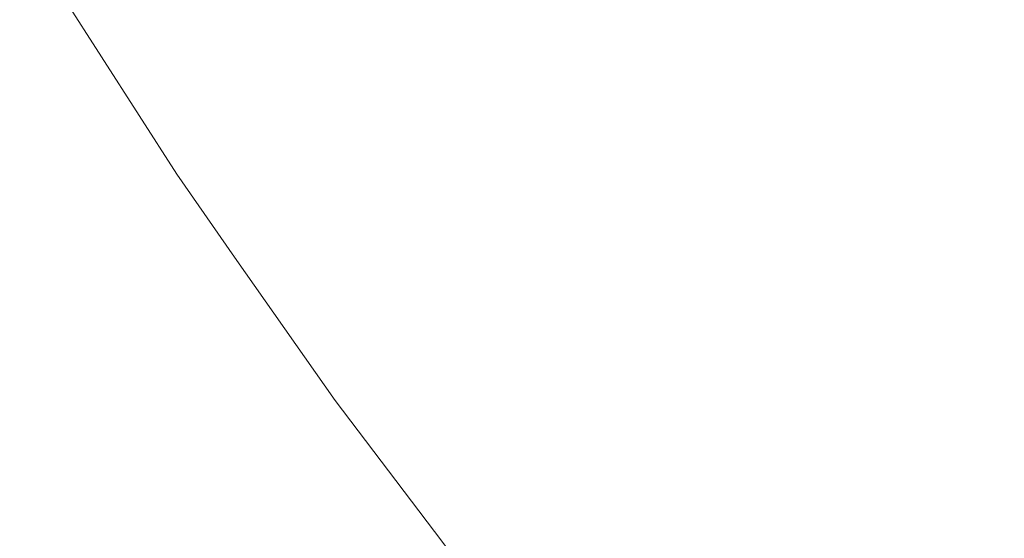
# Model space of a CAD drawing. Header units: centimetres. Extents: x -21.6 to 22.7, y 3.4 to 5.2.
# Tile 13 of 256: x -21.57034 to -21.55636, y 3.43226 to 3.43962. Entities that reach past the tile are written whole.
import ezdxf

# ---------------------------------------------------------------- set-up
doc = ezdxf.new("R2010")
doc.units = ezdxf.units.CM
doc.header["$LTSCALE"] = 2.54
doc.layers.add('Lucido design-1', color=7, linetype='Continuous')

# ---------------------------------------------------------------- blocks, each defined once
blk = doc.blocks.new('Gruppo-4-1')
at = {"color": 7, "linetype": 'Continuous', "lineweight": 9}
for points, invisible_edges in [([(-21.560962, 3.439506, -1872.276499), (-21.560207, 3.440303, -1872.273762), (-21.561471, 3.442083, -1872.273762), (-21.562243, 3.441311, -1872.276499)], 15), ([(-21.560962, 3.439506, -1872.954529), (-21.562243, 3.441311, -1872.954529), (-21.561471, 3.442083, -1872.957266), (-21.560207, 3.440303, -1872.957266)], 15), ([(-21.558107, 3.439411, -1872.27108), (-21.557283, 3.440328, -1872.268455), (-21.558563, 3.442038, -1872.268455), (-21.559406, 3.441147, -1872.27108)], 15), ([(-21.558563, 3.442038, -1872.962573), (-21.557283, 3.440328, -1872.962573), (-21.558107, 3.439411, -1872.959948), (-21.559406, 3.441147, -1872.959948)], 15), ([(-21.564897, 3.441776, -1872.282125), (-21.565531, 3.441174, -1872.285009), (-21.564261, 3.43929, -1872.285009), (-21.56364, 3.439912, -1872.282125)], 15), ([(-21.564897, 3.441776, -1872.948903), (-21.56364, 3.439912, -1872.948903), (-21.564261, 3.43929, -1872.946019), (-21.565531, 3.441174, -1872.946019)], 15), ([(-21.568342, 3.441631, -1872.293898), (-21.568756, 3.441258, -1872.296927), (-21.567503, 3.439299, -1872.296927), (-21.567097, 3.439684, -1872.293898)], 15), ([(-21.567503, 3.439299, -1872.934101), (-21.568756, 3.441258, -1872.934101), (-21.568342, 3.441631, -1872.93713), (-21.567097, 3.439684, -1872.93713)], 15), ([(-21.562243, 3.441311, -1872.276499), (-21.562967, 3.440586, -1872.279288), (-21.56167, 3.43876, -1872.279288), (-21.560962, 3.439506, -1872.276499)], 15), ([(-21.56167, 3.43876, -1872.95174), (-21.562967, 3.440586, -1872.95174), (-21.562243, 3.441311, -1872.954529), (-21.560962, 3.439506, -1872.954529)], 15), ([(-21.556418, 3.441289, -1872.26589), (-21.557283, 3.440328, -1872.268455), (-21.555951, 3.438639, -1872.268455), (-21.555108, 3.439628, -1872.26589)], 15), ([(-21.555951, 3.438639, -1872.962573), (-21.557283, 3.440328, -1872.962573), (-21.556418, 3.441289, -1872.965138), (-21.555108, 3.439628, -1872.965138)], 15), ([(-21.567848, 3.438971, -1872.299984), (-21.567503, 3.439299, -1872.296927), (-21.568756, 3.441258, -1872.296927), (-21.569108, 3.44094, -1872.299984)], 15), ([(-21.567848, 3.438971, -1872.931044), (-21.569108, 3.44094, -1872.931044), (-21.568756, 3.441258, -1872.934101), (-21.567503, 3.439299, -1872.934101)], 15), ([(-21.564828, 3.438722, -1872.287934), (-21.564261, 3.43929, -1872.285009), (-21.565531, 3.441174, -1872.285009), (-21.56611, 3.440623, -1872.287934)], 15), ([(-21.565531, 3.441174, -1872.946019), (-21.564261, 3.43929, -1872.946019), (-21.564828, 3.438722, -1872.943094), (-21.56611, 3.440623, -1872.943094)], 15), ([(-21.559406, 3.441147, -1872.27108), (-21.560207, 3.440303, -1872.273762), (-21.558889, 3.438542, -1872.273762), (-21.558107, 3.439411, -1872.27108)], 15), ([(-21.559406, 3.441147, -1872.959948), (-21.558107, 3.439411, -1872.959948), (-21.558889, 3.438542, -1872.957266), (-21.560207, 3.440303, -1872.957266)], 15), ([(-21.570345, 3.440908, -1872.915514), (-21.568114, 3.437427, -1872.915514), (-21.568114, 3.437427, -1872.315514), (-21.569903, 3.440219, -1872.315514)], 10), ([(-21.568114, 3.437427, -1872.915514), (-21.570345, 3.440908, -1872.915514), (-21.569882, 3.440241, -1872.918638), (-21.568607, 3.438249, -1872.918638)], 14), ([(-21.569108, 3.44094, -1872.299984), (-21.569397, 3.440679, -1872.303063), (-21.568132, 3.438701, -1872.303063), (-21.567848, 3.438971, -1872.299984)], 15), ([(-21.568132, 3.438701, -1872.927965), (-21.569397, 3.440679, -1872.927965), (-21.569108, 3.44094, -1872.931044), (-21.567848, 3.438971, -1872.931044)], 15), ([(-21.568353, 3.438491, -1872.30616), (-21.568132, 3.438701, -1872.303063), (-21.569397, 3.440679, -1872.303063), (-21.569623, 3.440475, -1872.30616)], 15), ([(-21.568353, 3.438491, -1872.924868), (-21.569623, 3.440475, -1872.924868), (-21.569397, 3.440679, -1872.927965), (-21.568132, 3.438701, -1872.927965)], 15), ([(-21.56611, 3.440623, -1872.287934), (-21.566632, 3.440126, -1872.290899), (-21.56534, 3.438209, -1872.290899), (-21.564828, 3.438722, -1872.287934)], 15), ([(-21.56611, 3.440623, -1872.943094), (-21.564828, 3.438722, -1872.943094), (-21.56534, 3.438209, -1872.940129), (-21.566632, 3.440126, -1872.940129)], 15), ([(-21.562328, 3.438065, -1872.282125), (-21.56167, 3.43876, -1872.279288), (-21.562967, 3.440586, -1872.279288), (-21.56364, 3.439912, -1872.282125)], 15), ([(-21.562328, 3.438065, -1872.948903), (-21.56364, 3.439912, -1872.948903), (-21.562967, 3.440586, -1872.95174), (-21.56167, 3.43876, -1872.95174)], 15), ([(-21.569623, 3.440475, -1872.30616), (-21.569785, 3.440329, -1872.30927), (-21.568512, 3.43834, -1872.30927), (-21.568353, 3.438491, -1872.30616)], 15), ([(-21.568512, 3.43834, -1872.921758), (-21.569785, 3.440329, -1872.921758), (-21.569623, 3.440475, -1872.924868), (-21.568353, 3.438491, -1872.924868)], 15), ([(-21.568607, 3.438249, -1872.31239), (-21.568512, 3.43834, -1872.30927), (-21.569785, 3.440329, -1872.30927), (-21.569882, 3.440241, -1872.31239)], 15), ([(-21.568607, 3.438249, -1872.918638), (-21.569882, 3.440241, -1872.918638), (-21.569785, 3.440329, -1872.921758), (-21.568512, 3.43834, -1872.921758)], 15), ([(-21.559627, 3.437722, -1872.276499), (-21.558889, 3.438542, -1872.273762), (-21.560207, 3.440303, -1872.273762), (-21.560962, 3.439506, -1872.276499)], 15), ([(-21.560207, 3.440303, -1872.957266), (-21.558889, 3.438542, -1872.957266), (-21.559627, 3.437722, -1872.954529), (-21.560962, 3.439506, -1872.954529)], 15), ([(-21.556755, 3.437697, -1872.27108), (-21.555951, 3.438639, -1872.268455), (-21.557283, 3.440328, -1872.268455), (-21.558107, 3.439411, -1872.27108)], 15), ([(-21.556755, 3.437697, -1872.959948), (-21.558107, 3.439411, -1872.959948), (-21.557283, 3.440328, -1872.962573), (-21.555951, 3.438639, -1872.962573)], 15), ([(-21.569882, 3.440241, -1872.31239), (-21.569903, 3.440219, -1872.315514), (-21.568114, 3.437427, -1872.315514), (-21.568607, 3.438249, -1872.31239)], 13), ([(-21.565796, 3.437753, -1872.293898), (-21.56534, 3.438209, -1872.290899), (-21.566632, 3.440126, -1872.290899), (-21.567097, 3.439684, -1872.293898)], 15), ([(-21.566632, 3.440126, -1872.940129), (-21.56534, 3.438209, -1872.940129), (-21.565796, 3.437753, -1872.93713), (-21.567097, 3.439684, -1872.93713)], 15), ([(-21.56364, 3.439912, -1872.282125), (-21.564261, 3.43929, -1872.285009), (-21.562936, 3.437424, -1872.285009), (-21.562328, 3.438065, -1872.282125)], 15), ([(-21.562936, 3.437424, -1872.946019), (-21.564261, 3.43929, -1872.946019), (-21.56364, 3.439912, -1872.948903), (-21.562328, 3.438065, -1872.948903)], 15), ([(-21.567097, 3.439684, -1872.293898), (-21.567503, 3.439299, -1872.296927), (-21.566193, 3.437356, -1872.296927), (-21.565796, 3.437753, -1872.293898)], 15), ([(-21.567097, 3.439684, -1872.93713), (-21.565796, 3.437753, -1872.93713), (-21.566193, 3.437356, -1872.934101), (-21.567503, 3.439299, -1872.934101)], 15), ([(-21.560962, 3.439506, -1872.276499), (-21.56167, 3.43876, -1872.279288), (-21.560318, 3.436953, -1872.279288), (-21.559627, 3.437722, -1872.276499)], 15), ([(-21.560962, 3.439506, -1872.954529), (-21.559627, 3.437722, -1872.954529), (-21.560318, 3.436953, -1872.95174), (-21.56167, 3.43876, -1872.95174)], 15), ([(-21.558107, 3.439411, -1872.27108), (-21.558889, 3.438542, -1872.273762), (-21.557518, 3.436803, -1872.273762), (-21.556755, 3.437697, -1872.27108)], 15), ([(-21.557518, 3.436803, -1872.957266), (-21.558889, 3.438542, -1872.957266), (-21.558107, 3.439411, -1872.959948), (-21.556755, 3.437697, -1872.959948)], 15), ([(-21.566531, 3.437017, -1872.299984), (-21.566193, 3.437356, -1872.296927), (-21.567503, 3.439299, -1872.296927), (-21.567848, 3.438971, -1872.299984)], 15), ([(-21.567503, 3.439299, -1872.934101), (-21.566193, 3.437356, -1872.934101), (-21.566531, 3.437017, -1872.931044), (-21.567848, 3.438971, -1872.931044)], 15), ([(-21.563491, 3.436838, -1872.287934), (-21.562936, 3.437424, -1872.285009), (-21.564261, 3.43929, -1872.285009), (-21.564828, 3.438722, -1872.287934)], 15), ([(-21.563491, 3.436838, -1872.943094), (-21.564828, 3.438722, -1872.943094), (-21.564261, 3.43929, -1872.946019), (-21.562936, 3.437424, -1872.946019)], 15), ([(-21.567848, 3.438971, -1872.299984), (-21.568132, 3.438701, -1872.303063), (-21.566809, 3.436739, -1872.303063), (-21.566531, 3.437017, -1872.299984)], 15), ([(-21.567848, 3.438971, -1872.931044), (-21.566531, 3.437017, -1872.931044), (-21.566809, 3.436739, -1872.927965), (-21.568132, 3.438701, -1872.927965)], 15), ([(-21.560961, 3.436238, -1872.282125), (-21.560318, 3.436953, -1872.279288), (-21.56167, 3.43876, -1872.279288), (-21.562328, 3.438065, -1872.282125)], 15), ([(-21.56167, 3.43876, -1872.95174), (-21.560318, 3.436953, -1872.95174), (-21.560961, 3.436238, -1872.948903), (-21.562328, 3.438065, -1872.948903)], 15), ([(-21.567026, 3.436521, -1872.30616), (-21.566809, 3.436739, -1872.303063), (-21.568132, 3.438701, -1872.303063), (-21.568353, 3.438491, -1872.30616)], 15), ([(-21.568132, 3.438701, -1872.927965), (-21.566809, 3.436739, -1872.927965), (-21.567026, 3.436521, -1872.924868), (-21.568353, 3.438491, -1872.924868)], 15), ([(-21.564828, 3.438722, -1872.287934), (-21.56534, 3.438209, -1872.290899), (-21.563992, 3.43631, -1872.290899), (-21.563491, 3.436838, -1872.287934)], 15), ([(-21.563992, 3.43631, -1872.940129), (-21.56534, 3.438209, -1872.940129), (-21.564828, 3.438722, -1872.943094), (-21.563491, 3.436838, -1872.943094)], 15), ([(-21.555351, 3.436008, -1872.27108), (-21.554568, 3.436975, -1872.268455), (-21.555951, 3.438639, -1872.268455), (-21.556755, 3.437697, -1872.27108)], 15), ([(-21.555951, 3.438639, -1872.962573), (-21.554568, 3.436975, -1872.962573), (-21.555351, 3.436008, -1872.959948), (-21.556755, 3.437697, -1872.959948)], 15), ([(-21.568353, 3.438491, -1872.30616), (-21.568512, 3.43834, -1872.30927), (-21.567181, 3.436366, -1872.30927), (-21.567026, 3.436521, -1872.30616)], 15), ([(-21.568353, 3.438491, -1872.924868), (-21.567026, 3.436521, -1872.924868), (-21.567181, 3.436366, -1872.921758), (-21.568512, 3.43834, -1872.921758)], 15), ([(-21.558237, 3.43596, -1872.276499), (-21.557518, 3.436803, -1872.273762), (-21.558889, 3.438542, -1872.273762), (-21.559627, 3.437722, -1872.276499)], 15), ([(-21.558237, 3.43596, -1872.954529), (-21.559627, 3.437722, -1872.954529), (-21.558889, 3.438542, -1872.957266), (-21.557518, 3.436803, -1872.957266)], 15), ([(-21.567275, 3.436272, -1872.31239), (-21.567181, 3.436366, -1872.30927), (-21.568512, 3.43834, -1872.30927), (-21.568607, 3.438249, -1872.31239)], 15), ([(-21.568512, 3.43834, -1872.921758), (-21.567181, 3.436366, -1872.921758), (-21.567275, 3.436272, -1872.918638), (-21.568607, 3.438249, -1872.918638)], 15), ([(-21.567275, 3.436272, -1872.31239), (-21.568607, 3.438249, -1872.31239), (-21.568114, 3.437427, -1872.315514)], 11), ([(-21.568114, 3.437427, -1872.915514), (-21.568607, 3.438249, -1872.918638), (-21.567275, 3.436272, -1872.918638)], 11), ([(-21.564437, 3.43584, -1872.293898), (-21.563992, 3.43631, -1872.290899), (-21.56534, 3.438209, -1872.290899), (-21.565796, 3.437753, -1872.293898)], 15), ([(-21.564437, 3.43584, -1872.93713), (-21.565796, 3.437753, -1872.93713), (-21.56534, 3.438209, -1872.940129), (-21.563992, 3.43631, -1872.940129)], 15), ([(-21.562328, 3.438065, -1872.282125), (-21.562936, 3.437424, -1872.285009), (-21.561555, 3.435578, -1872.285009), (-21.560961, 3.436238, -1872.282125)], 15), ([(-21.562328, 3.438065, -1872.948903), (-21.560961, 3.436238, -1872.948903), (-21.561555, 3.435578, -1872.946019), (-21.562936, 3.437424, -1872.946019)], 15), ([(-21.565796, 3.437753, -1872.293898), (-21.566193, 3.437356, -1872.296927), (-21.564826, 3.43543, -1872.296927), (-21.564437, 3.43584, -1872.293898)], 15), ([(-21.564826, 3.43543, -1872.934101), (-21.566193, 3.437356, -1872.934101), (-21.565796, 3.437753, -1872.93713), (-21.564437, 3.43584, -1872.93713)], 15), ([(-21.559627, 3.437722, -1872.276499), (-21.560318, 3.436953, -1872.279288), (-21.558912, 3.43517, -1872.279288), (-21.558237, 3.43596, -1872.276499)], 15), ([(-21.558912, 3.43517, -1872.95174), (-21.560318, 3.436953, -1872.95174), (-21.559627, 3.437722, -1872.954529), (-21.558237, 3.43596, -1872.954529)], 15), ([(-21.556755, 3.437697, -1872.27108), (-21.557518, 3.436803, -1872.273762), (-21.556093, 3.43509, -1872.273762), (-21.555351, 3.436008, -1872.27108)], 15), ([(-21.556755, 3.437697, -1872.959948), (-21.555351, 3.436008, -1872.959948), (-21.556093, 3.43509, -1872.957266), (-21.557518, 3.436803, -1872.957266)], 15), ([(-21.568114, 3.437427, -1872.315514), (-21.567291, 3.436251, -1872.315514), (-21.567275, 3.436272, -1872.31239)], 10), ([(-21.567291, 3.436251, -1872.315514), (-21.568114, 3.437427, -1872.315514), (-21.568114, 3.437427, -1872.915514), (-21.567291, 3.436251, -1872.915514)], 10), ([(-21.567275, 3.436272, -1872.918638), (-21.567291, 3.436251, -1872.915514), (-21.568114, 3.437427, -1872.915514)], 9), ([(-21.565156, 3.435081, -1872.299984), (-21.564826, 3.43543, -1872.296927), (-21.566193, 3.437356, -1872.296927), (-21.566531, 3.437017, -1872.299984)], 15), ([(-21.565156, 3.435081, -1872.931044), (-21.566531, 3.437017, -1872.931044), (-21.566193, 3.437356, -1872.934101), (-21.564826, 3.43543, -1872.934101)], 15), ([(-21.562097, 3.434975, -1872.287934), (-21.561555, 3.435578, -1872.285009), (-21.562936, 3.437424, -1872.285009), (-21.563491, 3.436838, -1872.287934)], 15), ([(-21.562936, 3.437424, -1872.946019), (-21.561555, 3.435578, -1872.946019), (-21.562097, 3.434975, -1872.943094), (-21.563491, 3.436838, -1872.943094)], 15), ([(-21.566531, 3.437017, -1872.299984), (-21.566809, 3.436739, -1872.303063), (-21.565428, 3.434794, -1872.303063), (-21.565156, 3.435081, -1872.299984)], 15), ([(-21.565428, 3.434794, -1872.927965), (-21.566809, 3.436739, -1872.927965), (-21.566531, 3.437017, -1872.931044), (-21.565156, 3.435081, -1872.931044)], 15), ([(-21.559539, 3.434434, -1872.282125), (-21.558912, 3.43517, -1872.279288), (-21.560318, 3.436953, -1872.279288), (-21.560961, 3.436238, -1872.282125)], 15), ([(-21.559539, 3.434434, -1872.948903), (-21.560961, 3.436238, -1872.948903), (-21.560318, 3.436953, -1872.95174), (-21.558912, 3.43517, -1872.95174)], 15), ([(-21.563491, 3.436838, -1872.287934), (-21.563992, 3.43631, -1872.290899), (-21.562586, 3.434431, -1872.290899), (-21.562097, 3.434975, -1872.287934)], 15), ([(-21.563491, 3.436838, -1872.943094), (-21.562097, 3.434975, -1872.943094), (-21.562586, 3.434431, -1872.940129), (-21.563992, 3.43631, -1872.940129)], 15), ([(-21.556793, 3.434224, -1872.276499), (-21.556093, 3.43509, -1872.273762), (-21.557518, 3.436803, -1872.273762), (-21.558237, 3.43596, -1872.276499)], 15), ([(-21.557518, 3.436803, -1872.957266), (-21.556093, 3.43509, -1872.957266), (-21.556793, 3.434224, -1872.954529), (-21.558237, 3.43596, -1872.954529)], 15), ([(-21.56564, 3.43457, -1872.30616), (-21.565428, 3.434794, -1872.303063), (-21.566809, 3.436739, -1872.303063), (-21.567026, 3.436521, -1872.30616)], 15), ([(-21.56564, 3.43457, -1872.924868), (-21.567026, 3.436521, -1872.924868), (-21.566809, 3.436739, -1872.927965), (-21.565428, 3.434794, -1872.927965)], 15), ([(-21.567026, 3.436521, -1872.30616), (-21.567181, 3.436366, -1872.30927), (-21.565793, 3.43441, -1872.30927), (-21.56564, 3.43457, -1872.30616)], 15), ([(-21.565793, 3.43441, -1872.921758), (-21.567181, 3.436366, -1872.921758), (-21.567026, 3.436521, -1872.924868), (-21.56564, 3.43457, -1872.924868)], 15), ([(-21.567275, 3.436272, -1872.31239), (-21.567291, 3.436251, -1872.315514), (-21.565864, 3.434212, -1872.315514), (-21.565884, 3.434313, -1872.31239)], 13), ([(-21.565864, 3.434212, -1872.915514), (-21.567291, 3.436251, -1872.915514), (-21.567275, 3.436272, -1872.918638), (-21.565884, 3.434313, -1872.918638)], 14), ([(-21.567291, 3.436251, -1872.915514), (-21.565864, 3.434212, -1872.915514), (-21.565864, 3.434212, -1872.315514), (-21.567291, 3.436251, -1872.315514)], 10), ([(-21.565884, 3.434313, -1872.31239), (-21.565793, 3.43441, -1872.30927), (-21.567181, 3.436366, -1872.30927), (-21.567275, 3.436272, -1872.31239)], 15), ([(-21.565884, 3.434313, -1872.918638), (-21.567275, 3.436272, -1872.918638), (-21.567181, 3.436366, -1872.921758), (-21.565793, 3.43441, -1872.921758)], 15), ([(-21.563021, 3.433948, -1872.293898), (-21.562586, 3.434431, -1872.290899), (-21.563992, 3.43631, -1872.290899), (-21.564437, 3.43584, -1872.293898)], 15), ([(-21.563992, 3.43631, -1872.940129), (-21.562586, 3.434431, -1872.940129), (-21.563021, 3.433948, -1872.93713), (-21.564437, 3.43584, -1872.93713)], 15), ([(-21.560961, 3.436238, -1872.282125), (-21.561555, 3.435578, -1872.285009), (-21.560118, 3.433756, -1872.285009), (-21.559539, 3.434434, -1872.282125)], 15), ([(-21.560118, 3.433756, -1872.946019), (-21.561555, 3.435578, -1872.946019), (-21.560961, 3.436238, -1872.948903), (-21.559539, 3.434434, -1872.948903)], 15), ([(-21.558237, 3.43596, -1872.276499), (-21.558912, 3.43517, -1872.279288), (-21.55745, 3.433412, -1872.279288), (-21.556793, 3.434224, -1872.276499)], 15), ([(-21.558237, 3.43596, -1872.954529), (-21.556793, 3.434224, -1872.954529), (-21.55745, 3.433412, -1872.95174), (-21.558912, 3.43517, -1872.95174)], 15), ([(-21.564437, 3.43584, -1872.293898), (-21.564826, 3.43543, -1872.296927), (-21.563401, 3.433526, -1872.296927), (-21.563021, 3.433948, -1872.293898)], 15), ([(-21.564437, 3.43584, -1872.93713), (-21.563021, 3.433948, -1872.93713), (-21.563401, 3.433526, -1872.934101), (-21.564826, 3.43543, -1872.934101)], 15), ([(-21.560646, 3.433136, -1872.287934), (-21.560118, 3.433756, -1872.285009), (-21.561555, 3.435578, -1872.285009), (-21.562097, 3.434975, -1872.287934)], 15), ([(-21.560646, 3.433136, -1872.943094), (-21.562097, 3.434975, -1872.943094), (-21.561555, 3.435578, -1872.946019), (-21.560118, 3.433756, -1872.946019)], 15), ([(-21.563724, 3.433167, -1872.299984), (-21.563401, 3.433526, -1872.296927), (-21.564826, 3.43543, -1872.296927), (-21.565156, 3.435081, -1872.299984)], 15), ([(-21.564826, 3.43543, -1872.934101), (-21.563401, 3.433526, -1872.934101), (-21.563724, 3.433167, -1872.931044), (-21.565156, 3.435081, -1872.931044)], 15), ([(-21.558061, 3.432657, -1872.282125), (-21.55745, 3.433412, -1872.279288), (-21.558912, 3.43517, -1872.279288), (-21.559539, 3.434434, -1872.282125)], 15), ([(-21.558912, 3.43517, -1872.95174), (-21.55745, 3.433412, -1872.95174), (-21.558061, 3.432657, -1872.948903), (-21.559539, 3.434434, -1872.948903)], 15), ([(-21.565156, 3.435081, -1872.299984), (-21.565428, 3.434794, -1872.303063), (-21.563989, 3.432871, -1872.303063), (-21.563724, 3.433167, -1872.299984)], 15), ([(-21.565156, 3.435081, -1872.931044), (-21.563724, 3.433167, -1872.931044), (-21.563989, 3.432871, -1872.927965), (-21.565428, 3.434794, -1872.927965)], 15), ([(-21.562097, 3.434975, -1872.287934), (-21.562586, 3.434431, -1872.290899), (-21.561124, 3.432577, -1872.290899), (-21.560646, 3.433136, -1872.287934)], 15), ([(-21.561124, 3.432577, -1872.940129), (-21.562586, 3.434431, -1872.940129), (-21.562097, 3.434975, -1872.943094), (-21.560646, 3.433136, -1872.943094)], 15), ([(-21.555295, 3.432516, -1872.276499), (-21.554614, 3.433404, -1872.273762), (-21.556093, 3.43509, -1872.273762), (-21.556793, 3.434224, -1872.276499)], 15), ([(-21.555295, 3.432516, -1872.954529), (-21.556793, 3.434224, -1872.954529), (-21.556093, 3.43509, -1872.957266), (-21.554614, 3.433404, -1872.957266)], 15), ([(-21.564197, 3.432641, -1872.30616), (-21.563989, 3.432871, -1872.303063), (-21.565428, 3.434794, -1872.303063), (-21.56564, 3.43457, -1872.30616)], 15), ([(-21.565428, 3.434794, -1872.927965), (-21.563989, 3.432871, -1872.927965), (-21.564197, 3.432641, -1872.924868), (-21.56564, 3.43457, -1872.924868)], 15), ([(-21.56564, 3.43457, -1872.30616), (-21.565793, 3.43441, -1872.30927), (-21.564345, 3.432476, -1872.30927), (-21.564197, 3.432641, -1872.30616)], 15), ([(-21.56564, 3.43457, -1872.924868), (-21.564197, 3.432641, -1872.924868), (-21.564345, 3.432476, -1872.921758), (-21.565793, 3.43441, -1872.921758)], 15), ([(-21.561548, 3.432079, -1872.293898), (-21.561124, 3.432577, -1872.290899), (-21.562586, 3.434431, -1872.290899), (-21.563021, 3.433948, -1872.293898)], 15), ([(-21.561548, 3.432079, -1872.93713), (-21.563021, 3.433948, -1872.93713), (-21.562586, 3.434431, -1872.940129), (-21.561124, 3.432577, -1872.940129)], 15), ([(-21.559539, 3.434434, -1872.282125), (-21.560118, 3.433756, -1872.285009), (-21.558624, 3.43196, -1872.285009), (-21.558061, 3.432657, -1872.282125)], 15), ([(-21.559539, 3.434434, -1872.948903), (-21.558061, 3.432657, -1872.948903), (-21.558624, 3.43196, -1872.946019), (-21.560118, 3.433756, -1872.946019)], 15), ([(-21.564435, 3.432376, -1872.31239), (-21.564345, 3.432476, -1872.30927), (-21.565793, 3.43441, -1872.30927), (-21.565884, 3.434313, -1872.31239)], 15), ([(-21.565793, 3.43441, -1872.921758), (-21.564345, 3.432476, -1872.921758), (-21.564435, 3.432376, -1872.918638), (-21.565884, 3.434313, -1872.918638)], 15), ([(-21.565884, 3.434313, -1872.31239), (-21.565864, 3.434212, -1872.315514), (-21.56445, 3.432354, -1872.315514), (-21.564435, 3.432376, -1872.31239)], 13), ([(-21.565884, 3.434313, -1872.918638), (-21.564435, 3.432376, -1872.918638), (-21.56445, 3.432354, -1872.915514), (-21.565864, 3.434212, -1872.915514)], 11), ([(-21.56445, 3.432354, -1872.315514), (-21.565864, 3.434212, -1872.315514), (-21.565864, 3.434212, -1872.915514), (-21.56445, 3.432354, -1872.915514)], 10), ([(-21.556793, 3.434224, -1872.276499), (-21.55745, 3.433412, -1872.279288), (-21.555933, 3.431683, -1872.279288), (-21.555295, 3.432516, -1872.276499)], 15), ([(-21.555933, 3.431683, -1872.95174), (-21.55745, 3.433412, -1872.95174), (-21.556793, 3.434224, -1872.954529), (-21.555295, 3.432516, -1872.954529)], 15), ([(-21.563021, 3.433948, -1872.293898), (-21.563401, 3.433526, -1872.296927), (-21.561918, 3.431646, -1872.296927), (-21.561548, 3.432079, -1872.293898)], 15), ([(-21.561918, 3.431646, -1872.934101), (-21.563401, 3.433526, -1872.934101), (-21.563021, 3.433948, -1872.93713), (-21.561548, 3.432079, -1872.93713)], 15), ([(-21.559139, 3.431324, -1872.287934), (-21.558624, 3.43196, -1872.285009), (-21.560118, 3.433756, -1872.285009), (-21.560646, 3.433136, -1872.287934)], 15), ([(-21.560118, 3.433756, -1872.946019), (-21.558624, 3.43196, -1872.946019), (-21.559139, 3.431324, -1872.943094), (-21.560646, 3.433136, -1872.943094)], 15), ([(-21.562233, 3.431276, -1872.299984), (-21.561918, 3.431646, -1872.296927), (-21.563401, 3.433526, -1872.296927), (-21.563724, 3.433167, -1872.299984)], 15), ([(-21.562233, 3.431276, -1872.931044), (-21.563724, 3.433167, -1872.931044), (-21.563401, 3.433526, -1872.934101), (-21.561918, 3.431646, -1872.934101)], 15), ([(-21.556527, 3.430909, -1872.282125), (-21.555933, 3.431683, -1872.279288), (-21.55745, 3.433412, -1872.279288), (-21.558061, 3.432657, -1872.282125)], 15), ([(-21.556527, 3.430909, -1872.948903), (-21.558061, 3.432657, -1872.948903), (-21.55745, 3.433412, -1872.95174), (-21.555933, 3.431683, -1872.95174)], 15), ([(-21.563724, 3.433167, -1872.299984), (-21.563989, 3.432871, -1872.303063), (-21.562492, 3.430973, -1872.303063), (-21.562233, 3.431276, -1872.299984)], 15), ([(-21.562492, 3.430973, -1872.927965), (-21.563989, 3.432871, -1872.927965), (-21.563724, 3.433167, -1872.931044), (-21.562233, 3.431276, -1872.931044)], 15), ([(-21.560646, 3.433136, -1872.287934), (-21.561124, 3.432577, -1872.290899), (-21.559604, 3.430749, -1872.290899), (-21.559139, 3.431324, -1872.287934)], 15), ([(-21.560646, 3.433136, -1872.943094), (-21.559139, 3.431324, -1872.943094), (-21.559604, 3.430749, -1872.940129), (-21.561124, 3.432577, -1872.940129)], 15), ([(-21.562694, 3.430736, -1872.30616), (-21.562492, 3.430973, -1872.303063), (-21.563989, 3.432871, -1872.303063), (-21.564197, 3.432641, -1872.30616)], 15), ([(-21.562694, 3.430736, -1872.924868), (-21.564197, 3.432641, -1872.924868), (-21.563989, 3.432871, -1872.927965), (-21.562492, 3.430973, -1872.927965)], 15), ([(-21.564197, 3.432641, -1872.30616), (-21.564345, 3.432476, -1872.30927), (-21.562839, 3.430566, -1872.30927), (-21.562694, 3.430736, -1872.30616)], 15), ([(-21.562839, 3.430566, -1872.921758), (-21.564345, 3.432476, -1872.921758), (-21.564197, 3.432641, -1872.924868), (-21.562694, 3.430736, -1872.924868)], 15), ([(-21.558061, 3.432657, -1872.282125), (-21.558624, 3.43196, -1872.285009), (-21.557075, 3.430194, -1872.285009), (-21.556527, 3.430909, -1872.282125)], 15), ([(-21.557075, 3.430194, -1872.946019), (-21.558624, 3.43196, -1872.946019), (-21.558061, 3.432657, -1872.948903), (-21.556527, 3.430909, -1872.948903)], 15), ([(-21.562926, 3.430464, -1872.31239), (-21.562839, 3.430566, -1872.30927), (-21.564345, 3.432476, -1872.30927), (-21.564435, 3.432376, -1872.31239)], 15), ([(-21.562926, 3.430464, -1872.918638), (-21.564435, 3.432376, -1872.918638), (-21.564345, 3.432476, -1872.921758), (-21.562839, 3.430566, -1872.921758)], 15), ([(-21.560017, 3.430238, -1872.293898), (-21.559604, 3.430749, -1872.290899), (-21.561124, 3.432577, -1872.290899), (-21.561548, 3.432079, -1872.293898)], 15), ([(-21.561124, 3.432577, -1872.940129), (-21.559604, 3.430749, -1872.940129), (-21.560017, 3.430238, -1872.93713), (-21.561548, 3.432079, -1872.93713)], 15), ([(-21.564435, 3.432376, -1872.31239), (-21.56445, 3.432354, -1872.315514), (-21.563537, 3.431155, -1872.315514)], 9), ([(-21.563537, 3.431155, -1872.915514), (-21.56445, 3.432354, -1872.915514), (-21.564435, 3.432376, -1872.918638)], 10), ([(-21.56445, 3.432354, -1872.915514), (-21.563537, 3.431155, -1872.915514), (-21.563537, 3.431155, -1872.315514), (-21.56445, 3.432354, -1872.315514)], 10), ([(-21.563537, 3.431155, -1872.315514), (-21.562926, 3.430464, -1872.31239), (-21.564435, 3.432376, -1872.31239)], 11), ([(-21.564435, 3.432376, -1872.918638), (-21.562926, 3.430464, -1872.918638), (-21.563537, 3.431155, -1872.915514)], 11)]:
    blk.add_3dface(points, dxfattribs=dict(at, invisible_edges=invisible_edges))
blk = doc.blocks.new('Gruppo-5-1')
at = {"color": 7}
blk.add_blockref('Gruppo-4-1', (0, 0), dxfattribs=at)

msp = doc.modelspace()

# ---------------------------------------------------------------- block references
at = {"layer": 'Lucido design-1', "color": 7}
msp.add_blockref('Gruppo-5-1', (0, 0), dxfattribs=at)

doc.saveas('drawing.dxf')
